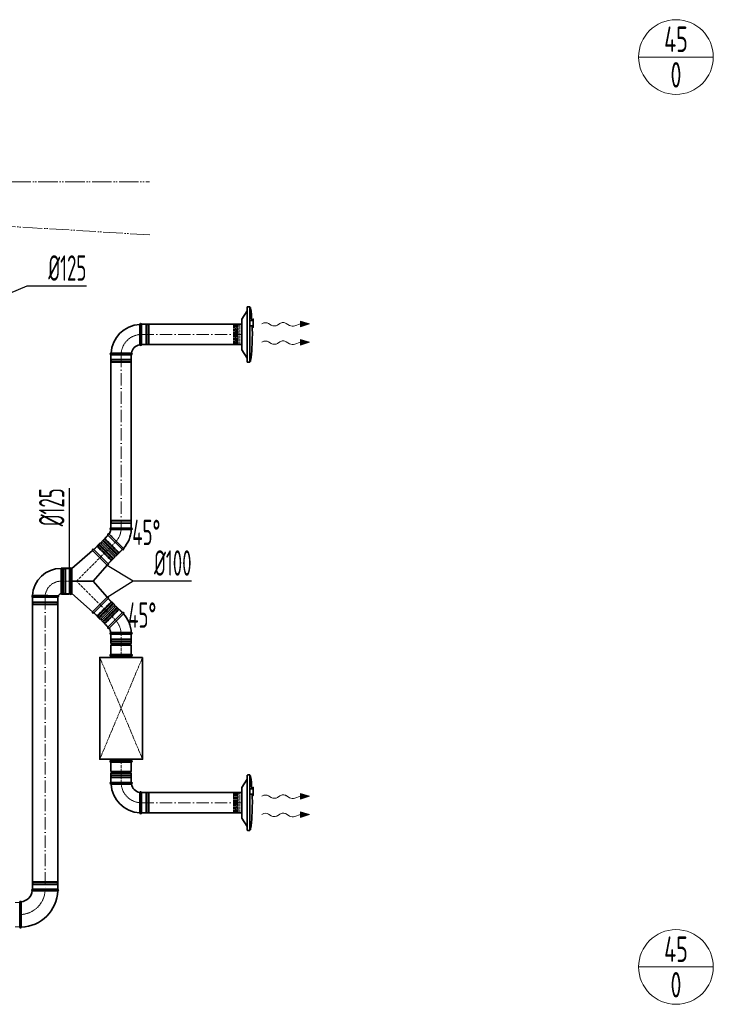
# Model space of a CAD drawing. Header units: millimetres. Extents: x -118717 to 8962, y 22910 to 145283.
# Tile 131 of 193: x 4482 to 7889, y 32065 to 36902. Entities that reach past the tile are written whole.
import ezdxf
from ezdxf.enums import TextEntityAlignment as Align

# ---------------------------------------------------------------- set-up
doc = ezdxf.new("R2010")
doc.units = ezdxf.units.MM
for name, pattern in [('ACAD_ISO02W100', [15, 12, -3]), ('ACAD_ISO05W100', [33, 24, -3, 0, -3, 0, -3]), ('ACAD_ISO10W100', [18, 12, -3, 0, -3]), ('phl_thick', [0])]:
    doc.linetypes.add(name, pattern=pattern)
for name, color, linetype, lineweight in [('VZT_01 SUP (PŘÍVOD) - OBRYS', 5, 'Continuous', 35), ('VZT_02 SUP (PŘÍVOD) - OSA', 5, 'ACAD_ISO10W100', 5), ('VZT_30 DISTRIBUČNÍ PRVKY - OBRYS', 1, 'Continuous', 35), ('VZT_35 TLUMIČE HLUKU - OBRYS', 1, 'Continuous', 35), ('VZT_36 TLUMIČE HLUKU - OSA', 1, 'ACAD_ISO10W100', 5), ('VZT_37 TLUMIČE HLUKU - DETAIL', 8, 'ACAD_ISO02W100', 5), ('VZT_52 POPIS - DISTRIBUCE', 7, 'Continuous', 5), ('VZT_60_KOTY - DIMENZE', 7, 'Continuous', 5), ('VZT_POŽADAVKY NA STAVBU - PODHLEDY', 4, 'ACAD_ISO05W100', 5)]:
    doc.layers.add(name, color=color, linetype=linetype, lineweight=lineweight)
for name, color, linetype, lineweight, plot in [('VZT_03 SUP (PŘÍVOD) - NETISK', 8, 'ACAD_ISO02W100', 5, False), ('VZT_34 DISTRIBUČNÍ PRVKY - NETISK', 8, 'ACAD_ISO02W100', 5, False), ('VZT_39 TLUMIČE HLUKU - NETISK', 8, 'ACAD_ISO02W100', 5, False)]:
    doc.layers.add(name, color=color, linetype=linetype, lineweight=lineweight, plot=plot)
doc.styles.add('EVORA_125', font='isocp.shx', dxfattribs={"width": 0.6, "height": 125})
doc.styles.add('JS', font='isocp.shx', dxfattribs={"width": 0.6, "height": 125})

msp = doc.modelspace()

# ---------------------------------------------------------------- linework, layer by layer
at = {"color": 0, "lineweight": 13}
for p, q in [((5905.2, 35408), (5862, 35421.4)), ((5862, 35421.4), (5862.1, 35407.4)), ((5717.7, 35401.6), (5704.7, 35409.7)), ((5760.6, 35410), (5748.7, 35402)), ((5808.1, 35400), (5791.6, 35410.4)), ((5862.1, 35407.4), (5833.5, 35397.7)), ((5862.3, 35393.5), (5862.1, 35407.4)), ((5862.3, 35393.5), (5905.2, 35408)), ((5717.7, 35311.6), (5704.7, 35319.7)), ((5760.6, 35320), (5748.7, 35312)), ((5808.1, 35310), (5791.6, 35320.4)), ((5862.1, 35317.4), (5833.5, 35307.7)), ((5905.2, 35318), (5862, 35331.4)), ((5862, 35331.4), (5862.1, 35317.4)), ((5862.3, 35303.5), (5862.1, 35317.4)), ((5862.3, 35303.5), (5905.2, 35318)), ((5717.7, 33081.1), (5704.7, 33089.2)), ((5760.6, 33089.4), (5748.7, 33081.5)), ((5808.1, 33079.5), (5791.6, 33089.9)), ((5905.2, 33087.5), (5862, 33100.9)), ((5862, 33100.9), (5862.1, 33086.9)), ((5862.1, 33086.9), (5833.5, 33077.2)), ((5862.3, 33073), (5862.1, 33086.9)), ((5862.3, 33073), (5905.2, 33087.5)), ((5717.7, 32991.1), (5704.7, 32999.2)), ((5760.6, 32999.4), (5748.7, 32991.5)), ((5808.1, 32989.5), (5791.6, 32999.9)), ((5862.1, 32996.9), (5833.5, 32987.2)), ((5905.2, 32997.5), (5862, 33010.9)), ((5862, 33010.9), (5862.1, 32996.9)), ((5862.3, 32983), (5862.1, 32996.9)), ((5862.3, 32983), (5905.2, 32997.5))]:
    msp.add_line(p, q, dxfattribs=at)
at = {"lineweight": 13}
for p, q in [((5674.6, 35409.8), (5671.5, 35408)), ((5674.6, 35319.8), (5671.5, 35318)), ((5674.6, 33089.3), (5671.5, 33087.5)), ((5674.6, 32999.3), (5671.5, 32997.5))]:
    msp.add_line(p, q, dxfattribs=at)
at = {"color": 0, "lineweight": 13}
for centre, start_param, end_param in [((5689.4, 35400.2), 0.766537, 2.320574), ((5776.2, 35400.8), 0.766537, 2.375056), ((5733.1, 35411.1), 3.908129, 5.516649), ((5823.5, 35409.5), 3.908129, 5.191299), ((5689.4, 35310.2), 0.766537, 2.320574), ((5776.2, 35310.8), 0.766537, 2.375056), ((5733.1, 35321.1), 3.908129, 5.516649), ((5823.5, 35319.5), 3.908129, 5.191299), ((5689.4, 33079.7), 0.766537, 2.320574), ((5776.2, 33080.3), 0.766537, 2.375056), ((5733.1, 33090.6), 3.908129, 5.516649), ((5823.5, 33089), 3.908129, 5.191299), ((5689.4, 32989.7), 0.766537, 2.320574), ((5776.2, 32990.3), 0.766537, 2.375056), ((5733.1, 33000.6), 3.908129, 5.516649), ((5823.5, 32999), 3.908129, 5.191299)]:
    msp.add_ellipse(centre, major_axis=(21.5, 0.3), ratio=0.625, start_param=start_param, end_param=end_param, dxfattribs=at)
for points in [[(5862.3, 35393.5), (5862, 35421.4), (5905.2, 35408)], [(5862.3, 35303.5), (5862, 35331.4), (5905.2, 35318)], [(5862.3, 33073), (5862, 33100.9), (5905.2, 33087.5)], [(5862.3, 32983), (5862, 33010.9), (5905.2, 32997.5)]]:
    msp.add_solid(points, dxfattribs=at)
at = {"layer": 'VZT_01 SUP (PŘÍVOD) - OBRYS'}
for p, q in [((5072.4, 35405.7), (5072.4, 35355.6)), ((5080.4, 35405.7), (5080.4, 35305.7)), ((4930.4, 35263.7), (4980.5, 35263.7)), ((5030.4, 35255.7), (4930.4, 35255.7)), ((4930.4, 34404.8), (5030.4, 34404.8)), ((5030.4, 34396.8), (4980.2, 34396.8)), ((4883.6, 34337.3), (4915.7, 34369.5)), ((4986.4, 34298.7), (4915.7, 34369.5)), ((4986.4, 34298.7), (4915.7, 34369.5)), ((4845.7, 34299.5), (4877.9, 34331.6)), ((4916.4, 34228.7), (4845.7, 34299.5)), ((4845.7, 34299.5), (4916.4, 34228.7)), ((4948.6, 34260.9), (4877.9, 34331.6)), ((4954.3, 34266.6), (4883.6, 34337.3)), ((4954.3, 34266.6), (4986.4, 34298.7)), ((4992.1, 34304.4), (4956.6, 34339.9)), ((4839.7, 34294.2), (4737.9, 34205.2)), ((4911.2, 34222.7), (4839.7, 34294.2)), ((4916.4, 34228.7), (4948.6, 34260.9)), ((4686, 34206.4), (4686, 34081.4)), ((4687, 34207.4), (4727, 34207.4)), ((4727, 34207.4), (4727, 34080.4)), ((4729.9, 34081.4), (4729.9, 34206.4)), ((4737.9, 34204.1), (4737.9, 34205.2)), ((4737.9, 34083.7), (4737.9, 34204.1)), ((4911.2, 34222.7), (4842.3, 34143.9)), ((4766.7, 34143.9), (4737.9, 34143.9)), ((4842.3, 34143.9), (4766.7, 34143.9)), ((4911.2, 34065), (4842.3, 34143.9)), ((4669.5, 34064.9), (4544.5, 34064.9)), ((4687, 34080.4), (4727, 34080.4)), ((4737.9, 34083.7), (4737.9, 34082.6)), ((4839.7, 33993.6), (4737.9, 34082.6)), ((4839.7, 33993.6), (4911.2, 34065)), ((4916.4, 34059), (4845.7, 33988.3)), ((4845.7, 33988.3), (4916.4, 34059)), ((4916.4, 34059), (4948.6, 34026.9)), ((4948.6, 34026.9), (4877.9, 33956.2)), ((4954.3, 34021.2), (4883.6, 33950.5)), ((4954.3, 34021.2), (4986.4, 33989)), ((4845.7, 33988.3), (4877.9, 33956.2)), ((4986.4, 33989), (4915.7, 33918.3)), ((4986.4, 33989), (4915.7, 33918.3)), ((4992.1, 33983.4), (4956.6, 33947.9)), ((4883.6, 33950.5), (4915.7, 33918.3)), ((5030.4, 33883), (4930.4, 33883)), ((4930.4, 33837.5), (4930.4, 33883)), ((4930.4, 33883), (5030.4, 33883)), ((5030.4, 33891), (4980.2, 33891)), ((5030.4, 33837.5), (5030.4, 33883)), ((5030.4, 33837.5), (4930.4, 33837.5)), ((5030.4, 33829.5), (4930.4, 33829.5)), ((4930.4, 33784), (4930.4, 33829.5)), ((5030.4, 33784), (5030.4, 33829.5)), ((5030.4, 33784), (4930.4, 33784)), ((5030.4, 33254), (4930.4, 33254)), ((4930.4, 33208.5), (4930.4, 33254)), ((5030.4, 33208.5), (5030.4, 33254)), ((5030.4, 33208.5), (4930.4, 33208.5)), ((5030.4, 33200.5), (4930.4, 33200.5)), ((4930.4, 33155), (4930.4, 33200.5)), ((5030.4, 33155), (5030.4, 33200.5)), ((5030.4, 33155), (4930.4, 33155)), ((4930.4, 33155), (5030.4, 33155)), ((4930.4, 33147), (4980.5, 33147)), ((5080.4, 33105), (5080.4, 33005)), ((5072.4, 33005), (5072.4, 33055.1)), ((4544.5, 32630.6), (4669.5, 32630.6)), ((4482, 32443.1), (4482, 32568.1))]:
    msp.add_line(p, q, dxfattribs=at)
for points in [[(5573, 35405.7), (5080.4, 35405.7)], [(5573, 35305.7), (5080.4, 35305.7)], [(4930.4, 34404.8), (4930.4, 35255.7)], [(5030.4, 34404.8), (5030.4, 35255.7)], [(4544.5, 32630.6), (4544.5, 34064.9)], [(4669.5, 32630.6), (4669.5, 34064.9)], [(5573, 33105), (5080.4, 33105)], [(5573, 33005), (5080.4, 33005)]]:
    msp.add_lwpolyline(points, dxfattribs=at)
for centre, radius, start, end in [((5080.4, 35255.7), 150, 93.0572, 176.9428), ((5076.4, 35405.7), 4, 0, 180), ((5080.4, 35255.7), 50, 99.1478, 170.8522), ((5076.4, 35305.7), 4, 189.1478, 0), ((4930.4, 35259.7), 4, 90, 270), ((5030.4, 35259.7), 4, 270, 80.8522), ((4880.4, 34404.8), 50, 324.1478, 350.8522), ((4930.4, 34400.8), 4, 90, 260.8522), ((4880.4, 34404.8), 150, 318.0572, 356.9428), ((5030.4, 34400.8), 4, 270, 90), ((4918.6, 34372.3), 4, 54.1478, 225), ((4842.9, 34296.6), 4, 45, 217.3209), ((4880.7, 34334.5), 4, 225, 45), ((4989.3, 34301.6), 4, 225, 45), ((4951.4, 34263.7), 4, 45, 225), ((4686, 34064.9), 141.5, 90, 176.8631), ((4687, 34206.4), 1, 90, 180), ((4733.7, 34204.7), 4.17, 2.2285, 156.5322), ((4913.6, 34225.9), 4, 232.6791, 45), ((4546.1, 34068.7), 4.17, 110.3309, 246.5322), ((4667.8, 34068.7), 4.17, 293.4678, 42.7229), ((4686, 34064.9), 16.5, 90, 156.1907), ((4687, 34081.4), 1, 180, 270), ((4733.7, 34083.1), 4.17, 203.4678, 357.7715), ((4913.6, 34061.9), 4, 315, 127.3209), ((4951.4, 34024), 4, 135, 315), ((4842.9, 33991.2), 4, 142.6791, 315), ((4989.3, 33986.2), 4, 315, 135), ((4880.4, 33883), 150, 3.0572, 41.9428), ((4880.7, 33953.3), 4, 315, 135), ((4918.6, 33915.5), 4, 135, 305.8522), ((4880.4, 33883), 50, 9.1478, 35.8522), ((4930.4, 33887), 4, 99.1478, 270), ((5030.4, 33887), 4, 270, 90), ((4930.4, 33833.5), 4, 270, 90), ((5030.4, 33833.5), 4, 90, 270), ((4930.4, 33204.5), 4, 270, 90), ((5030.4, 33204.5), 4, 90, 270), ((4930.4, 33151), 4, 90, 270), ((5080.4, 33155), 150, 183.0572, 266.9428), ((5030.4, 33151), 4, 279.1478, 90), ((5080.4, 33155), 50, 189.1478, 260.8522), ((5076.4, 33105), 4, 0, 170.8522), ((5076.4, 33005), 4, 180, 0), ((4482, 32630.6), 62.5, 276.8302, 353.1698), ((4482, 32630.6), 187.5, 272.3607, 357.6393), ((4546.1, 32626.7), 4.17, 113.4678, 239.7019), ((4667.8, 32626.7), 4.17, 291.1072, 66.5322), ((4485.8, 32566.4), 4.17, 30.2981, 156.5322), ((4485.8, 32444.7), 4.17, 203.4678, 338.8928)]:
    msp.add_arc(centre, radius, start, end, dxfattribs=at)
for points, knots in [([(5072.4, 35355.6), (5072.4, 35349.2), (5072.4, 35342.9), (5072.4, 35330.8), (5072.4, 35325.3), (5072.4, 35315.8), (5072.4, 35311.9), (5072.4, 35306.7), (5072.4, 35305.2), (5072.4, 35305.1), (5072.4, 35305.1), (5072.4, 35305.1)], [78.71119, 78.71119, 78.71119, 78.71119, 97.804615, 97.804615, 117.523893, 117.523893, 137.264303, 137.264303, 156.831737, 156.831737, 157.874915, 157.874915, 157.874915, 157.874915]), ([(5031, 35263.7), (5031, 35263.7), (5029.9, 35263.7), (5025.4, 35263.7), (5021.9, 35263.7), (5013.1, 35263.7), (5007.7, 35263.7), (4995.8, 35263.7), (4989.3, 35263.7), (4982, 35263.7), (4981.3, 35263.7), (4980.5, 35263.7)], [157.874915, 157.874915, 157.874915, 157.874915, 176.103874, 176.103874, 195.460379, 195.460379, 215.101284, 215.101284, 234.82164, 234.82164, 237.034743, 237.034743, 237.034743, 237.034743]), ([(4929.7, 34396.9), (4929.7, 34396.9), (4931, 34396.9), (4935.9, 34396.8), (4939.4, 34396.8), (4948.5, 34396.8), (4954, 34396.8), (4966, 34396.8), (4972.5, 34396.8), (4979.4, 34396.8), (4979.8, 34396.8), (4980.2, 34396.8)], [315.70122, 315.70122, 315.70122, 315.70122, 334.965455, 334.965455, 354.338127, 354.338127, 373.989756, 373.989756, 393.709228, 393.709228, 394.86093, 394.86093, 394.86093, 394.86093]), ([(4920.9, 34375.5), (4920.9, 34375.5), (4921.6, 34374.8), (4924.6, 34371.8), (4927, 34369.5), (4933.1, 34363.4), (4936.8, 34359.7), (4945.3, 34351.2), (4949.9, 34346.6), (4955.3, 34341.2), (4956, 34340.5), (4956.6, 34339.9)], [157.87026, 157.87026, 157.87026, 157.87026, 175.40249, 175.40249, 194.39223, 194.39223, 214.163463, 214.163463, 234.188574, 234.188574, 237.030498, 237.030498, 237.030498, 237.030498]), ([(4670.9, 34071.5), (4670.9, 34071.5), (4670.5, 34071.6), (4668.4, 34071.7), (4666.2, 34071.9), (4660, 34072.1), (4656, 34072.2), (4645.2, 34072.4), (4638, 34072.4), (4622.3, 34072.5), (4614, 34072.5), (4597.4, 34072.6), (4589.3, 34072.6), (4574.3, 34072.6), (4567.6, 34072.6), (4556.3, 34072.6), (4551.9, 34072.6), (4546.1, 34072.6), (4544.7, 34072.6), (4544.7, 34072.6)], [197.702813, 197.702813, 197.702813, 197.702813, 209.733369, 209.733369, 228.63381, 228.63381, 247.962689, 247.962689, 273.396832, 273.396832, 298.447199, 298.447199, 323.101867, 323.101867, 347.591906, 347.591906, 372.010558, 372.010558, 395.3015, 395.3015, 395.3015, 395.3015]), ([(4920.9, 33912.3), (4920.9, 33912.3), (4921.6, 33913), (4924.6, 33915.9), (4927, 33918.3), (4933.1, 33924.4), (4936.8, 33928.1), (4945.3, 33936.6), (4949.9, 33941.2), (4955.3, 33946.6), (4956, 33947.2), (4956.6, 33947.9)], [157.87026, 157.87026, 157.87026, 157.87026, 175.40249, 175.40249, 194.39223, 194.39223, 214.163463, 214.163463, 234.188574, 234.188574, 237.030498, 237.030498, 237.030498, 237.030498]), ([(4929.7, 33890.9), (4929.7, 33890.9), (4931, 33890.9), (4935.9, 33890.9), (4939.4, 33890.9), (4948.5, 33891), (4954, 33891), (4966, 33891), (4972.5, 33891), (4979.4, 33891), (4979.8, 33891), (4980.2, 33891)], [315.70122, 315.70122, 315.70122, 315.70122, 334.965455, 334.965455, 354.338127, 354.338127, 373.989756, 373.989756, 393.709228, 393.709228, 394.86093, 394.86093, 394.86093, 394.86093]), ([(4980.5, 33147), (4986.9, 33147), (4993.2, 33147), (5005.3, 33147), (5010.8, 33147), (5020.3, 33147), (5024.2, 33147), (5029.4, 33147), (5030.9, 33147), (5031, 33147), (5031, 33147), (5031, 33147)], [78.71119, 78.71119, 78.71119, 78.71119, 97.804615, 97.804615, 117.523893, 117.523893, 137.264303, 137.264303, 156.831737, 156.831737, 157.874915, 157.874915, 157.874915, 157.874915]), ([(5072.4, 33105.6), (5072.4, 33105.6), (5072.4, 33104.5), (5072.4, 33100), (5072.4, 33096.5), (5072.4, 33087.6), (5072.4, 33082.3), (5072.4, 33070.4), (5072.4, 33063.9), (5072.4, 33056.6), (5072.4, 33055.9), (5072.4, 33055.1)], [157.874915, 157.874915, 157.874915, 157.874915, 176.103874, 176.103874, 195.460379, 195.460379, 215.101284, 215.101284, 234.82164, 234.82164, 237.034743, 237.034743, 237.034743, 237.034743]), ([(4544, 32623.1), (4544, 32623.1), (4545.6, 32623.1), (4551.7, 32623.1), (4556.2, 32623.1), (4567.6, 32623), (4574.4, 32623), (4589.4, 32622.9), (4597.5, 32622.9), (4613.9, 32622.9), (4622, 32622.9), (4637.2, 32622.9), (4644.1, 32622.9), (4655.9, 32622.9), (4660.6, 32622.9), (4667.2, 32622.8), (4669.1, 32622.8), (4669.3, 32622.8), (4669.3, 32622.8), (4669.3, 32622.8)], [0, 0, 0, 0, 24.235852, 24.235852, 48.531845, 48.531845, 73.024415, 73.024415, 97.570898, 97.570898, 122.078339, 122.078339, 146.53579, 146.53579, 170.957495, 170.957495, 195.359468, 195.359468, 197.168246, 197.168246, 197.168246, 197.168246]), ([(4489.4, 32568.5), (4489.4, 32568.5), (4489.4, 32568.5), (4489.4, 32568.1), (4489.4, 32567.8), (4489.4, 32566.8), (4489.4, 32566), (4489.5, 32562.8), (4489.5, 32559.7), (4489.5, 32550.8), (4489.6, 32544.6), (4489.6, 32530.5), (4489.6, 32522.7), (4489.6, 32506.4), (4489.7, 32498.2), (4489.7, 32482.4), (4489.7, 32474.9), (4489.7, 32461.7), (4489.7, 32456.1), (4489.7, 32449.1), (4489.7, 32447), (4489.7, 32444), (4489.7, 32443.2), (4489.7, 32443.2)], [197.067977, 197.067977, 197.067977, 197.067977, 201.792196, 201.792196, 209.190204, 209.190204, 218.040239, 218.040239, 237.760854, 237.760854, 262.206108, 262.206108, 286.831239, 286.831239, 311.323072, 311.323072, 335.946087, 335.946087, 360.704397, 360.704397, 377.088273, 377.088273, 394.105327, 394.105327, 394.105327, 394.105327])]:
    msp.add_open_spline(points, degree=3, knots=knots, dxfattribs=at)
at = {"layer": 'VZT_02 SUP (PŘÍVOD) - OSA', "ltscale": 0.3}
for points in [[(4980.4, 35255.7), (4980.4, 35255.7, -0.414214), (5080.4, 35355.7), (5080.4, 35355.7)], [(4980.4, 34404.8), (4980.4, 34404.8, -0.198912), (4951.1, 34334.1, -0.198912)], [(4727, 34143.9), (4686, 34143.9, 0.414214), (4607, 34064.9), (4607, 34064.9)], [(4980.4, 33883), (4980.4, 33883, 0.198912), (4951.1, 33953.7, 0.198912)], [(5080.4, 33055), (5080.4, 33055, -0.414214), (4980.4, 33155), (4980.4, 33155)], [(4607, 32630.6), (4607, 32630.6, -0.414214), (4482, 32505.6), (4482, 32505.6)]]:
    msp.add_lwpolyline(points, format="xyb", dxfattribs=at)
at = {"layer": 'VZT_02 SUP (PŘÍVOD) - OSA', "ltscale": 5}
for points in [[(5080.4, 35355.7), (5573, 35355.7)], [(4980.4, 35255.7), (4980.4, 34404.8)], [(4607, 34064.9), (4607, 32630.6)], [(5080.4, 33055), (5573, 33055)]]:
    msp.add_lwpolyline(points, dxfattribs=at)
at = {"layer": 'VZT_02 SUP (PŘÍVOD) - OSA'}
for points in [[(4881.1, 34264.1), (4951.1, 34334.1)], [(4760.9, 34143.9), (4881.1, 34264.1)], [(4881.1, 34023.7), (4760.9, 34143.9), (4729.9, 34143.9)], [(4881.1, 34023.7), (4951.1, 33953.7)], [(4980.4, 33784), (4980.4, 33883)], [(4980.4, 33155), (4980.4, 33254)]]:
    msp.add_lwpolyline(points, dxfattribs=at)
at = {"layer": 'VZT_03 SUP (PŘÍVOD) - NETISK', "ltscale": 0.4}
for p, q in [((5080.4, 35404.7), (5102.4, 35404.7)), ((5102.4, 35404.7), (5102.4, 35306.7)), ((5102.4, 35403.7), (5105.9, 35403.7)), ((5105.9, 35405.7), (5105.9, 35305.7)), ((5105.9, 35405.7), (5106.4, 35405.7)), ((5106.4, 35405.7), (5106.4, 35305.7)), ((5106.4, 35403.7), (5113.4, 35403.7)), ((5113.4, 35405.7), (5113.4, 35305.7)), ((5113.4, 35405.7), (5113.9, 35405.7)), ((5113.9, 35405.7), (5113.9, 35305.7)), ((5113.9, 35403.7), (5114.4, 35403.7)), ((5114.4, 35404.7), (5114.4, 35306.7)), ((5114.4, 35404.7), (5118.4, 35404.7)), ((5118.4, 35404.7), (5118.4, 35306.7)), ((5080.4, 35306.7), (5102.4, 35306.7)), ((5102.4, 35307.7), (5105.9, 35307.7)), ((5105.9, 35305.7), (5106.4, 35305.7)), ((5106.4, 35307.7), (5113.4, 35307.7)), ((5113.4, 35305.7), (5113.9, 35305.7)), ((5113.9, 35307.7), (5114.4, 35307.7)), ((5114.4, 35306.7), (5118.4, 35306.7)), ((4930.4, 35230.2), (5030.4, 35230.2)), ((4930.4, 35229.7), (4930.4, 35230.2)), ((4930.4, 35229.7), (5030.4, 35229.7)), ((4930.4, 35222.7), (5030.4, 35222.7)), ((4930.4, 35222.2), (4930.4, 35222.7)), ((4930.4, 35222.2), (5030.4, 35222.2)), ((4931.4, 35233.7), (4931.4, 35255.7)), ((4931.4, 35233.7), (5029.4, 35233.7)), ((4931.4, 35221.7), (5029.4, 35221.7)), ((4931.4, 35217.7), (4931.4, 35221.7)), ((4931.4, 35217.7), (5029.4, 35217.7)), ((4932.4, 35230.2), (4932.4, 35233.7)), ((4932.4, 35222.7), (4932.4, 35229.7)), ((4932.4, 35221.7), (4932.4, 35222.2)), ((5028.4, 35230.2), (5028.4, 35233.7)), ((5028.4, 35222.7), (5028.4, 35229.7)), ((5028.4, 35221.7), (5028.4, 35222.2)), ((5029.4, 35233.7), (5029.4, 35255.7)), ((5029.4, 35217.7), (5029.4, 35221.7)), ((5030.4, 35229.7), (5030.4, 35230.2)), ((5030.4, 35222.2), (5030.4, 35222.7)), ((5030.4, 34438.3), (4930.4, 34438.3)), ((4930.4, 34438.3), (4930.4, 34437.8)), ((5030.4, 34437.8), (4930.4, 34437.8)), ((5030.4, 34430.8), (4930.4, 34430.8)), ((4930.4, 34430.8), (4930.4, 34430.3)), ((5030.4, 34430.3), (4930.4, 34430.3)), ((5029.4, 34442.8), (4931.4, 34442.8)), ((4931.4, 34442.8), (4931.4, 34438.8)), ((5029.4, 34438.8), (4931.4, 34438.8)), ((5029.4, 34426.8), (4931.4, 34426.8)), ((4931.4, 34426.8), (4931.4, 34404.8)), ((4932.4, 34438.8), (4932.4, 34438.3)), ((4932.4, 34437.8), (4932.4, 34430.8)), ((4932.4, 34430.3), (4932.4, 34426.8)), ((5028.4, 34438.8), (5028.4, 34438.3)), ((5028.4, 34437.8), (5028.4, 34430.8)), ((5028.4, 34430.3), (5028.4, 34426.8)), ((5029.4, 34442.8), (5029.4, 34438.8)), ((5029.4, 34426.8), (5029.4, 34404.8)), ((5030.4, 34438.3), (5030.4, 34437.8)), ((5030.4, 34430.8), (5030.4, 34430.3)), ((4898.8, 34349.7), (4893.8, 34344.7)), ((4897.7, 34351.4), (4897.3, 34351.1)), ((4968.1, 34280.4), (4897.3, 34351.1)), ((4968.4, 34280.7), (4897.7, 34351.4)), ((4901.6, 34352.5), (4899.1, 34350)), ((4916.4, 34368.7), (4900.9, 34353.2)), ((4970.2, 34283.9), (4900.9, 34353.2)), ((4846.4, 34298.7), (4862, 34314.3)), ((4862, 34314.3), (4931.3, 34245)), ((4862.7, 34313.6), (4865.2, 34316.1)), ((4863.8, 34317.5), (4864.1, 34317.8)), ((4863.8, 34317.5), (4934.5, 34246.8)), ((4864.1, 34317.8), (4934.8, 34247.1)), ((4865.5, 34316.4), (4870.5, 34321.4)), ((4869.1, 34322.8), (4869.4, 34323.1)), ((4869.1, 34322.8), (4939.8, 34252.1)), ((4869.4, 34323.1), (4940.1, 34252.4)), ((4870.5, 34322.8), (4873.3, 34325.6)), ((4870.5, 34322.8), (4939.8, 34253.5)), ((4870.8, 34321.7), (4871.2, 34322.1)), ((4873.3, 34325.6), (4942.6, 34256.3)), ((4892.4, 34344.7), (4889.6, 34341.9)), ((4958.9, 34272.6), (4889.6, 34341.9)), ((4892.4, 34346.1), (4892, 34345.8)), ((4962.8, 34275.1), (4892, 34345.8)), ((4963.1, 34275.4), (4892.4, 34346.1)), ((4961.7, 34275.4), (4892.4, 34344.7)), ((4893.5, 34344.4), (4893.1, 34344)), ((4985.7, 34299.5), (4970.2, 34283.9)), ((4933.4, 34248.5), (4938.4, 34253.5)), ((4938.7, 34253.8), (4939.1, 34254.2)), ((4939.8, 34253.5), (4942.6, 34256.3)), ((4939.8, 34252.1), (4940.1, 34252.4)), ((4961.7, 34275.4), (4958.9, 34272.6)), ((4961.3, 34276.5), (4961, 34276.1)), ((4966.6, 34281.8), (4961.7, 34276.8)), ((4963.1, 34275.4), (4962.8, 34275.1)), ((4969.5, 34284.6), (4967, 34282.1)), ((4968.4, 34280.7), (4968.1, 34280.4)), ((4691.9, 34083.9), (4691.9, 34203.9)), ((4695.9, 34203.9), (4691.9, 34203.9)), ((4695.9, 34083.9), (4695.9, 34203.9)), ((4696.4, 34202.9), (4695.9, 34202.9)), ((4696.4, 34082.9), (4696.4, 34204.9)), ((4696.9, 34204.9), (4696.4, 34204.9)), ((4696.9, 34082.9), (4696.9, 34204.9)), ((4703.9, 34202.9), (4696.9, 34202.9)), ((4703.9, 34082.9), (4703.9, 34204.9)), ((4704.4, 34204.9), (4703.9, 34204.9)), ((4704.4, 34082.9), (4704.4, 34204.9)), ((4707.9, 34202.9), (4704.4, 34202.9)), ((4707.9, 34083.9), (4707.9, 34203.9)), ((4729.9, 34203.9), (4707.9, 34203.9)), ((4915.7, 34229.4), (4931.3, 34245)), ((4930.6, 34245.7), (4933.1, 34248.2)), ((4934.5, 34246.8), (4934.8, 34247.1)), ((4547, 34064.9), (4547, 34042.9)), ((4667, 34064.9), (4667, 34042.9)), ((4695.9, 34083.9), (4691.9, 34083.9)), ((4696.4, 34084.9), (4695.9, 34084.9)), ((4696.9, 34082.9), (4696.4, 34082.9)), ((4703.9, 34084.9), (4696.9, 34084.9)), ((4704.4, 34082.9), (4703.9, 34082.9)), ((4707.9, 34084.9), (4704.4, 34084.9)), ((4729.9, 34083.9), (4707.9, 34083.9)), ((4931.3, 34042.8), (4915.7, 34058.3)), ((4668, 34039.4), (4546, 34039.4)), ((4546, 34039.4), (4546, 34038.9)), ((4668, 34038.9), (4546, 34038.9)), ((4668, 34031.9), (4546, 34031.9)), ((4546, 34031.9), (4546, 34031.4)), ((4668, 34031.4), (4546, 34031.4)), ((4667, 34042.9), (4547, 34042.9)), ((4667, 34030.9), (4547, 34030.9)), ((4547, 34030.9), (4547, 34026.9)), ((4667, 34026.9), (4547, 34026.9)), ((4548, 34042.9), (4548, 34039.4)), ((4548, 34038.9), (4548, 34031.9)), ((4548, 34031.4), (4548, 34030.9)), ((4666, 34042.9), (4666, 34039.4)), ((4666, 34038.9), (4666, 34031.9)), ((4666, 34031.4), (4666, 34030.9)), ((4667, 34030.9), (4667, 34026.9)), ((4668, 34039.4), (4668, 34038.9)), ((4668, 34031.9), (4668, 34031.4)), ((4862, 33973.5), (4931.3, 34042.8)), ((4863.8, 33970.3), (4934.5, 34041)), ((4864.1, 33969.9), (4934.8, 34040.7)), ((4869.1, 33965), (4939.8, 34035.7)), ((4869.4, 33964.6), (4940.1, 34035.3)), ((4870.5, 33965), (4939.8, 34034.3)), ((4873.3, 33962.2), (4942.6, 34031.5)), ((4958.9, 34015.2), (4889.6, 33945.9)), ((4962.8, 34012.7), (4892, 33942)), ((4961.7, 34012.4), (4892.4, 33943.1)), ((4963.1, 34012.4), (4892.4, 33941.7)), ((4933.1, 34039.6), (4930.6, 34042.1)), ((4938.4, 34034.3), (4933.4, 34039.2)), ((4934.8, 34040.7), (4934.5, 34041)), ((4939.1, 34033.6), (4938.7, 34033.9)), ((4940.1, 34035.3), (4939.8, 34035.7)), ((4942.6, 34031.5), (4939.8, 34034.3)), ((4961.7, 34012.4), (4958.9, 34015.2)), ((4961.3, 34011.3), (4961, 34011.7)), ((4966.6, 34006), (4961.7, 34011)), ((4963.1, 34012.4), (4962.8, 34012.7)), ((4862, 33973.5), (4846.4, 33989)), ((4865.2, 33971.7), (4862.7, 33974.2)), ((4864.1, 33969.9), (4863.8, 33970.3)), ((4870.5, 33966.4), (4865.5, 33971.4)), ((4869.4, 33964.6), (4869.1, 33965)), ((4873.3, 33962.2), (4870.5, 33965)), ((4871.2, 33965.7), (4870.8, 33966.1)), ((4968.1, 34007.4), (4897.3, 33936.7)), ((4968.4, 34007.1), (4897.7, 33936.4)), ((4970.2, 34003.9), (4900.9, 33934.6)), ((4969.5, 34003.2), (4967, 34005.6)), ((4968.4, 34007.1), (4968.1, 34007.4)), ((4985.7, 33988.3), (4970.2, 34003.9)), ((4892.4, 33943.1), (4889.6, 33945.9)), ((4892.4, 33941.7), (4892, 33942)), ((4893.5, 33943.4), (4893.1, 33943.8)), ((4898.8, 33938.1), (4893.8, 33943.1)), ((4897.7, 33936.4), (4897.3, 33936.7)), ((4901.6, 33935.3), (4899.1, 33937.8)), ((4916.4, 33919), (4900.9, 33934.6)), ((4931.4, 33861), (4931.4, 33883)), ((5029.4, 33861), (5029.4, 33883)), ((5030.4, 33857.5), (4930.4, 33857.5)), ((4930.4, 33857), (4930.4, 33857.5)), ((5030.4, 33857), (4930.4, 33857)), ((5030.4, 33850), (4930.4, 33850)), ((4930.4, 33849.5), (4930.4, 33850)), ((5030.4, 33849.5), (4930.4, 33849.5)), ((5029.4, 33861), (4931.4, 33861)), ((5029.4, 33849), (4931.4, 33849)), ((4931.4, 33845), (4931.4, 33849)), ((5029.4, 33845), (4931.4, 33845)), ((4932.4, 33857.5), (4932.4, 33861)), ((4932.4, 33850), (4932.4, 33857)), ((4932.4, 33849), (4932.4, 33849.5)), ((5028.4, 33857.5), (5028.4, 33861)), ((5028.4, 33850), (5028.4, 33857)), ((5028.4, 33849), (5028.4, 33849.5)), ((5029.4, 33845), (5029.4, 33849)), ((5030.4, 33857), (5030.4, 33857.5)), ((5030.4, 33849.5), (5030.4, 33850)), ((4930.4, 33188.5), (5030.4, 33188.5)), ((4930.4, 33188), (4930.4, 33188.5)), ((4930.4, 33188), (5030.4, 33188)), ((4931.4, 33193), (5029.4, 33193)), ((4931.4, 33189), (4931.4, 33193)), ((4931.4, 33189), (5029.4, 33189)), ((4932.4, 33188.5), (4932.4, 33189)), ((4932.4, 33181), (4932.4, 33188)), ((5028.4, 33188.5), (5028.4, 33189)), ((5028.4, 33181), (5028.4, 33188)), ((5029.4, 33189), (5029.4, 33193)), ((5030.4, 33188), (5030.4, 33188.5)), ((4930.4, 33181), (5030.4, 33181)), ((4930.4, 33180.5), (4930.4, 33181)), ((4930.4, 33180.5), (5030.4, 33180.5)), ((4931.4, 33177), (5029.4, 33177)), ((4931.4, 33155), (4931.4, 33177)), ((4932.4, 33177), (4932.4, 33180.5)), ((5028.4, 33177), (5028.4, 33180.5)), ((5029.4, 33155), (5029.4, 33177)), ((5030.4, 33180.5), (5030.4, 33181)), ((5102.4, 33104), (5080.4, 33104)), ((5102.4, 33006), (5102.4, 33104)), ((5105.9, 33103), (5102.4, 33103)), ((5105.9, 33005), (5105.9, 33105)), ((5106.4, 33105), (5105.9, 33105)), ((5106.4, 33005), (5106.4, 33105)), ((5113.4, 33103), (5106.4, 33103)), ((5113.4, 33005), (5113.4, 33105)), ((5113.9, 33105), (5113.4, 33105)), ((5113.9, 33005), (5113.9, 33105)), ((5114.4, 33103), (5113.9, 33103)), ((5114.4, 33006), (5114.4, 33104)), ((5118.4, 33104), (5114.4, 33104)), ((5118.4, 33006), (5118.4, 33104)), ((5102.4, 33006), (5080.4, 33006)), ((5105.9, 33007), (5102.4, 33007)), ((5106.4, 33005), (5105.9, 33005)), ((5113.4, 33007), (5106.4, 33007)), ((5113.9, 33005), (5113.4, 33005)), ((5114.4, 33007), (5113.9, 33007)), ((5118.4, 33006), (5114.4, 33006)), ((4546, 32664.1), (4668, 32664.1)), ((4546, 32663.6), (4546, 32664.1)), ((4546, 32663.6), (4668, 32663.6)), ((4546, 32656.6), (4668, 32656.6)), ((4546, 32656.1), (4546, 32656.6)), ((4546, 32656.1), (4668, 32656.1)), ((4547, 32668.6), (4667, 32668.6)), ((4547, 32664.6), (4547, 32668.6)), ((4547, 32664.6), (4667, 32664.6)), ((4548, 32664.1), (4548, 32664.6)), ((4548, 32656.6), (4548, 32663.6)), ((4548, 32652.6), (4548, 32656.1)), ((4666, 32664.1), (4666, 32664.6)), ((4666, 32656.6), (4666, 32663.6)), ((4666, 32652.6), (4666, 32656.1)), ((4667, 32664.6), (4667, 32668.6)), ((4668, 32663.6), (4668, 32664.1)), ((4668, 32656.1), (4668, 32656.6)), ((4547, 32652.6), (4667, 32652.6)), ((4547, 32630.6), (4547, 32652.6)), ((4667, 32630.6), (4667, 32652.6)), ((4482, 32565.6), (4460, 32565.6)), ((4482, 32445.6), (4460, 32445.6))]:
    msp.add_line(p, q, dxfattribs=at)
at = {"layer": 'VZT_30 DISTRIBUČNÍ PRVKY - OBRYS'}
for points in [[(5599, 35471.8), (5573.6, 35431.5, 0.141374), (5573, 35429.4), (5573, 35282.1, 0.141374), (5573.6, 35280), (5599, 35239.6)], [(5612, 35219.2), (5612, 35492.2), (5602.8, 35492.2, 0.414214), (5599, 35488.4), (5599, 35223.1, 0.414214), (5602.8, 35219.2), (5612, 35219.2)], [(5622.5, 35425, 0.015115), (5616.5, 35484.3), (5615.9, 35487.2, 0.36397), (5613, 35489.7), (5612, 35489.7)], [(5612, 35425), (5624.4, 35425, 0.267949), (5624.8, 35425.2), (5628.1, 35430.9, -0.267949), (5628.5, 35431.1), (5629.1, 35431.1), (5629.1, 35391.5), (5628.5, 35391.5, -0.267949), (5628.1, 35391.7), (5624.8, 35397.5, 0.267949), (5624.4, 35397.7), (5612, 35397.7)], [(5625, 35355.7, 0.010645), (5624, 35397.7, 0.010645)], [(5625, 35355.7, -0.0327), (5616.5, 35227.2), (5615.9, 35224.2, -0.36397), (5613, 35221.7), (5612, 35221.7)], [(5612, 32918.5), (5612, 33191.5), (5602.8, 33191.5, 0.414214), (5599, 33187.6), (5599, 32922.3, 0.414214), (5602.8, 32918.5), (5612, 32918.5)], [(5622.5, 33124.2, 0.015115), (5616.5, 33183.5), (5615.9, 33186.5, 0.36397), (5613, 33189), (5612, 33189)], [(5599, 33171.1), (5573.6, 33130.7, 0.141374), (5573, 33128.6), (5573, 32981.3, 0.141374), (5573.6, 32979.2), (5599, 32938.9)], [(5612, 33124.2), (5624.4, 33124.2, 0.267949), (5624.8, 33124.4), (5628.1, 33130.2, -0.267949), (5628.5, 33130.4), (5629.1, 33130.4), (5629.1, 33090.8), (5628.5, 33090.8, -0.267949), (5628.1, 33091), (5624.8, 33096.7, 0.267949), (5624.4, 33096.9), (5612, 33096.9)], [(5625, 33055, 0.010645), (5624, 33096.9, 0.010645)], [(5625, 33055, -0.0327), (5616.5, 32926.4), (5615.9, 32923.4, -0.36397), (5613, 32921), (5612, 32921)]]:
    msp.add_lwpolyline(points, format="xyb", dxfattribs=at)
at = {"layer": 'VZT_34 DISTRIBUČNÍ PRVKY - NETISK'}
for points in [[(5536.9, 35399.5), (5533, 35400.9), (5533, 35355.7)], [(5537.1, 35400.4), (5537.1, 35355.7)], [(5548.8, 35399.6), (5548.8, 35355.7)], [(5552.4, 35401.3), (5552.4, 35355.7)], [(5555.1, 35403.2), (5555.1, 35355.7)], [(5573, 35307.2), (5563, 35307.2), (5563, 35404.2), (5573, 35404.2)], [(5573, 35307.2), (5573, 35404.2)], [(5536.9, 35312), (5533, 35310.6), (5533, 35355.7)], [(5537.1, 35311), (5537.1, 35355.7)], [(5548.8, 35311.8), (5548.8, 35355.7)], [(5552.4, 35310.2), (5552.4, 35355.7)], [(5555.1, 35308.2), (5555.1, 35355.7)], [(5536.9, 33098.7), (5533, 33100.1), (5533, 33055)], [(5537.1, 33099.6), (5537.1, 33055)], [(5548.8, 33098.9), (5548.8, 33055)], [(5552.4, 33100.5), (5552.4, 33055)], [(5555.1, 33102.5), (5555.1, 33055)], [(5573, 33006.5), (5563, 33006.5), (5563, 33103.5), (5573, 33103.5)], [(5573, 33006.5), (5573, 33103.5)], [(5536.9, 33011.2), (5533, 33009.8), (5533, 33055)], [(5537.1, 33010.3), (5537.1, 33055)], [(5548.8, 33011.1), (5548.8, 33055)], [(5552.4, 33009.4), (5552.4, 33055)], [(5555.1, 33007.5), (5555.1, 33055)]]:
    msp.add_lwpolyline(points, dxfattribs=at)
for points in [[(5543.1, 35407.8), (5541.7, 35402.1, 0.060863), (5541.6, 35401.5), (5541.6, 35355.7)], [(5543.1, 35407.8), (5544.5, 35401.9, -0.058981), (5544.6, 35401.3), (5544.6, 35355.7)], [(5563, 35403.2), (5555.1, 35403.2, 0.291473), (5552.7, 35401.7, 0.291473)], [(5543.1, 35303.6), (5541.7, 35309.3, -0.060863), (5541.6, 35310), (5541.6, 35355.7)], [(5543.1, 35303.6), (5544.5, 35309.5, 0.058981), (5544.6, 35310.2), (5544.6, 35355.7)], [(5563, 35308.2), (5555.1, 35308.2, -0.291473), (5552.7, 35309.8, -0.291473)], [(5543.1, 33107.1), (5541.7, 33101.4, 0.060863), (5541.6, 33100.7), (5541.6, 33055)], [(5543.1, 33107.1), (5544.5, 33101.1, -0.058981), (5544.6, 33100.5), (5544.6, 33055)], [(5563, 33102.5), (5555.1, 33102.5, 0.291473), (5552.7, 33100.9, 0.291473)], [(5543.1, 33002.8), (5541.7, 33008.6, -0.060863), (5541.6, 33009.2), (5541.6, 33055)], [(5543.1, 33002.8), (5544.5, 33008.8, 0.058981), (5544.6, 33009.4), (5544.6, 33055)], [(5563, 33007.5), (5555.1, 33007.5, -0.291473), (5552.7, 33009, -0.291473)]]:
    msp.add_lwpolyline(points, format="xyb", dxfattribs=at)
for centre, radius, start, end in [((5542.4, 35391.4), 10.5, 52.1622, 120.2824), ((5549.2, 35403.5), 3.88, 263.3265, 332.5007), ((5542.4, 35320.1), 10.5, 239.7176, 307.8378), ((5549.2, 35308), 3.88, 27.4993, 96.6735), ((5542.4, 33090.6), 10.5, 52.1622, 120.2824), ((5549.2, 33102.7), 3.88, 263.3265, 332.5007), ((5542.4, 33019.3), 10.5, 239.7176, 307.8378), ((5549.2, 33007.2), 3.88, 27.4993, 96.6735)]:
    msp.add_arc(centre, radius, start, end, dxfattribs=at)
at = {"layer": 'VZT_35 TLUMIČE HLUKU - OBRYS'}
for p, q in [((4930.4, 33784), (5030.4, 33784)), ((4930.4, 33254), (5030.4, 33254))]:
    msp.add_line(p, q, dxfattribs=at)
msp.add_lwpolyline([(5085.4, 33769), (5085.4, 33269), (4875.4, 33269), (4875.4, 33769)], close=True, dxfattribs=at)
for points in [[(4930.4, 33775), (5030.4, 33775)], [(4930.4, 33775), (4930.4, 33769)], [(5030.4, 33775), (5030.4, 33769)], [(4930.4, 33263), (4930.4, 33269)], [(4930.4, 33263), (5030.4, 33263)], [(5030.4, 33263), (5030.4, 33269)]]:
    msp.add_lwpolyline(points, dxfattribs=at)
for centre, start, end in [((4930.4, 33779.5), 90, 270), ((5030.4, 33779.5), 270, 90), ((4930.4, 33258.5), 90, 270), ((5030.4, 33258.5), 270, 90)]:
    msp.add_arc(centre, 4.5, start, end, dxfattribs=at)
at = {"layer": 'VZT_36 TLUMIČE HLUKU - OSA', "ltscale": 5}
for points in [[(4980.4, 33784), (4980.4, 33769)], [(4980.4, 33784), (4980.4, 33769)], [(4980.4, 33784), (4980.4, 33769)], [(4980.4, 33254), (4980.4, 33269)]]:
    msp.add_lwpolyline(points, dxfattribs=at)
at = {"layer": 'VZT_37 TLUMIČE HLUKU - DETAIL', "lineweight": 5}
for points in [[(5085.4, 33769), (4875.4, 33269)], [(5085.4, 33269), (4875.4, 33769)]]:
    msp.add_lwpolyline(points, dxfattribs=at)
at = {"layer": 'VZT_39 TLUMIČE HLUKU - NETISK', "ltscale": 2}
for points in [[(4930.4, 33784), (4930.4, 33829), (5030.4, 33829), (5030.4, 33784)], [(4930.4, 33254), (4930.4, 33209), (5030.4, 33209), (5030.4, 33254)]]:
    msp.add_lwpolyline(points, dxfattribs=at)
at = {"layer": 'VZT_52 POPIS - DISTRIBUCE'}
for p, q in [((7522.7, 36718.9), (7889.5, 36718.9)), ((7522.7, 32248.2), (7889.5, 32248.2))]:
    msp.add_line(p, q, dxfattribs=at)
for centre in [(7706.1, 36718.9), (7706.1, 32248.2)]:
    msp.add_circle(centre, 183.4, dxfattribs=at)
at = {"layer": 'VZT_60_KOTY - DIMENZE', "linetype": 'ByBlock', "lineweight": -2}
for p, q in [((4519, 35594.7), (4569, 35594.7)), ((4727, 34309.8), (4727, 34359.8)), ((5038.7, 34145.3), (5088.7, 34145.3))]:
    msp.add_line(p, q, dxfattribs=at)
for points in [[(4391.4, 35541.5), (4519, 35594.7)], [(4519, 35594.7), (4519, 35594.7)], [(4569, 35594.7), (4809.6, 35594.7)], [(4727, 34359.8), (4727, 34600.4)], [(4727, 34207.4), (4727, 34309.8)], [(4911.2, 34222.7), (5038.7, 34145.3)], [(4911.2, 34065), (5038.7, 34145.3)], [(5038.7, 34145.3), (5038.7, 34145.3)], [(5088.7, 34145.3), (5326.3, 34145.3)]]:
    msp.add_lwpolyline(points, dxfattribs=at)
at = {"layer": 'VZT_POŽADAVKY NA STAVBU - PODHLEDY', "ltscale": 4}
for p, q in [((871.7, 36102.2), (5120.4, 36105.7)), ((5120.6, 35845), (913.5, 36101.1))]:
    msp.add_line(p, q, dxfattribs=at)

# ---------------------------------------------------------------- texts
at = {"layer": 'VZT_52 POPIS - DISTRIBUCE', "ltscale": 50, "style": 'JS', "width": 0.7}
for s, p in [('45', (7706.1, 36806.4)), ('0', (7706.1, 36631.4)), ('45', (7706.1, 32335.7)), ('0', (7706.1, 32160.7))]:
    msp.add_text(s, height=125, dxfattribs=at).set_placement(p, align=Align.MIDDLE_CENTER)
at = {"layer": 'VZT_60_KOTY - DIMENZE', "style": 'EVORA_125', "width": 0.6}
for p in [(5034.8, 34320.9), (5014.8, 33914.6)]:
    msp.add_text('45°', height=125, dxfattribs=at).set_placement(p)
at = {"layer": 'VZT_60_KOTY - DIMENZE', "linetype": 'phl_thick', "char_height": 125, "attachment_point": 3, "style": 'EVORA_125'}
for s, insert in [('%%C125', (4809.6, 35744.7)), ('%%C100', (5326.3, 34295.3))]:
    msp.add_mtext(s, dxfattribs=dict(at, insert=insert))
at = {"layer": 'VZT_60_KOTY - DIMENZE', "linetype": 'phl_thick', "insert": (4577, 34600.4), "char_height": 125, "attachment_point": 3, "rotation": 90, "style": 'EVORA_125'}
msp.add_mtext('%%C125', dxfattribs=at)

doc.saveas('drawing.dxf')
